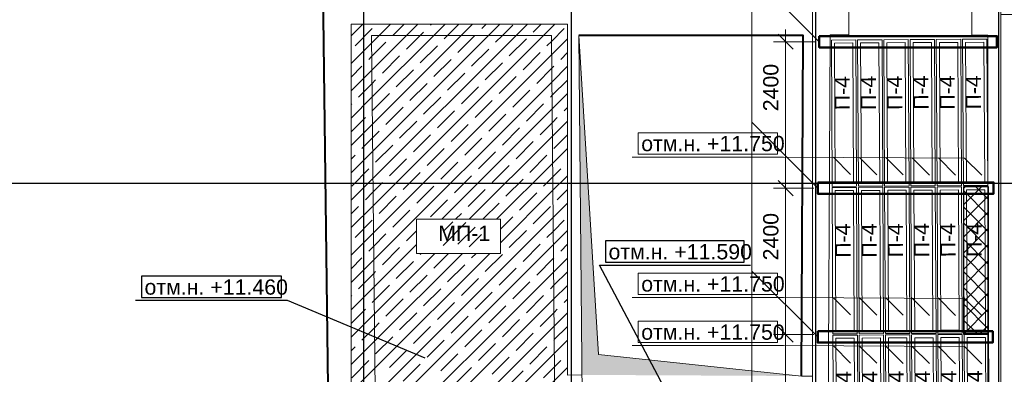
# Model space of a CAD drawing. Header units: millimetres. Extents: x -7161 to 110057, y -144197 to 43481.
# Tile 27 of 30: x 39312 to 55443, y 12219 to 18034. Entities that reach past the tile are written whole.
import ezdxf

# ---------------------------------------------------------------- set-up
doc = ezdxf.new("R2010")
doc.units = ezdxf.units.MM
for name, color, linetype, lineweight in [('A-DETL-____-OTLN', 90, 'Continuous', 30), ('A-DETL-GENF-OTLN', 92, 'Continuous', 18), ('Каркас', 130, 'Continuous', 50), ('Несущие стены', 10, 'Continuous', 40), ('Обмерные чертежи _09_02_2026_ 3 эт_dwg', 8, 'Continuous', 9), ('Оси', 7, 'Continuous', 9), ('Плита', 7, 'Continuous', 9), ('Размеры', 7, 'Continuous', 9), ('Текст', 7, 'Continuous', 9), ('Штриховка', 7, 'Continuous', 9)]:
    doc.layers.add(name, color=color, linetype=linetype, lineweight=lineweight)
doc.styles.add('Arial', font='arial.ttf', dxfattribs={"height": 250})

# ---------------------------------------------------------------- blocks, each defined once
blk = doc.blocks.new('Обмерные чертежи _09_02_2026_ 3 эт_dwg_ось сокольники-2039262-Cхема демонтажа сборных ребристых плит перекрытия 3 этажа в осях _Г-Ж_1-3 и Г-Ж_10-12_')
at = {"layer": 'Оси', "color": 250, "lineweight": 30, "flags": 128}
for points in [[(-462418, 84678), (-462418, 80157), (-462418, 63892), (-462418, 56540), (-462418, 51884), (-462418, 45174), (-462418, 43179), (-462418, 36624), (-462418, 36124)], [(-459017, 84678), (-459017, 80157), (-459017, 63892), (-459017, 56540), (-459017, 51884), (-459017, 45174), (-459017, 43179), (-459017, 36624), (-459017, 36124)], [(-455016, 84678), (-455016, 80157), (-455016, 63892), (-455016, 56540), (-455016, 51884), (-455016, 45174), (-455016, 43179), (-455016, 36624), (-455016, 36124)], [(-452018, 84678), (-452018, 80157), (-452018, 63892), (-452018, 56540), (-452018, 51884), (-452018, 45174), (-452018, 43179), (-452018, 36624), (-452018, 36124)], [(-445520, 59085), (-452018, 59085), (-455016, 59085), (-459017, 59085), (-462418, 59085), (-470317, 59085), (-482816, 59085), (-490714, 59085), (-493713, 59085), (-497864, 59085), (-500864, 59085), (-507364, 59085), (-513025, 59085), (-513525, 59085)]]:
    blk.add_lwpolyline(points, dxfattribs=at)
blk = doc.blocks.new('Обмерные чертежи _09_02_2026_ 3 эт_dwg__Oblique-2039263-Cхема демонтажа сборных ребристых плит перекрытия 3 этажа в осях _Г-Ж_1-3 и Г-Ж_10-12_')
at = {"layer": 'Размеры'}
blk.add_line((-0.5, -0.5), (0.5, 0.5), dxfattribs=at)
blk = doc.blocks.new('Обмерные чертежи _09_02_2026_ 3 эт_dwg__U3994-2039274-Cхема демонтажа сборных ребристых плит перекрытия 3 этажа в осях _Г-Ж_1-3 и Г-Ж_10-12_')
at = {"layer": 'Плита', "flags": 128}
for points in [[(-200, -1200), (-200, 1200), (200, 1200), (200, -1200), (-200, -1200), (-200, 1200), (200, 1200), (200, -1200)], [(-150, -1150), (-150, 1150), (150, 1150), (150, -1150)]]:
    blk.add_lwpolyline(points, close=True, dxfattribs=at)
at = {"layer": 'Текст', "insert": (-154, 48), "char_height": 250, "width": 670.28, "attachment_point": 1, "rotation": 90, "line_spacing_factor": 0.941778, "style": 'Arial'}
blk.add_mtext('П-4', dxfattribs=at)
blk = doc.blocks.new('Обмерные чертежи _09_02_2026_ 3 эт_dwg__U3995-2039275-Cхема демонтажа сборных ребристых плит перекрытия 3 этажа в осях _Г-Ж_1-3 и Г-Ж_10-12_')
for p in [(0, 0), (430, 0), (860, 0), (1290, 0), (1720, 0), (2150, 0), (0, -2420), (430, -2420), (860, -2420), (1290, -2420), (1720, -2420), (2150, -2420), (0, -4840), (430, -4840), (860, -4840), (1290, -4840), (1720, -4840), (2150, -4840)]:
    blk.add_blockref('Обмерные чертежи _09_02_2026_ 3 эт_dwg__U3994-2039274-Cхема демонтажа сборных ребристых плит перекрытия 3 этажа в осях _Г-Ж_1-3 и Г-Ж_10-12_', p)
blk = doc.blocks.new('Обмерные чертежи _09_02_2026_ 3 эт_dwg-2039254-Cхема демонтажа сборных ребристых плит перекрытия 3 этажа в осях _Г-Ж_1-3 и Г-Ж_10-12_')
at = {"layer": 'Штриховка'}
blk.add_hatch(color=256, dxfattribs=at).paths.add_polyline_path([(-545254, -137033), (-548580, -136678), (-548899, -131450), (-548850, -137014), (-548580, -137016)])
at = {"lineweight": 9}
for p, q in [((-544963, -131551), (-546065, -130450)), ((-544987, -133951), (-546065, -132873)), ((-544449, -133730), (-544731, -133447)), ((-544019, -133732), (-544301, -133450)), ((-543589, -133734), (-543871, -133452)), ((-543159, -133737), (-543441, -133454)), ((-542729, -133739), (-543011, -133456)), ((-544988, -136391), (-546065, -135315)), ((-544449, -136031), (-544731, -135749)), ((-544019, -136034), (-544301, -135751)), ((-543589, -136036), (-543871, -135753)), ((-543159, -136038), (-543441, -135756)), ((-542729, -136041), (-543011, -135758)), ((-544449, -136822), (-544731, -136540)), ((-544019, -136825), (-544301, -136542)), ((-543589, -136827), (-543871, -136544)), ((-543159, -136829), (-543441, -136547)), ((-542729, -136832), (-543011, -136549))]:
    blk.add_line(p, q, dxfattribs=at)
at = {"lineweight": 9, "flags": 128}
for points in [[(-545003, -138698), (-546065, -137635), (-546065, -129337), (-548615, -129337)], [(-542299, -133741), (-542581, -133459), (-545548, -133443), (-548029, -133443)], [(-542299, -136043), (-542581, -135760), (-545548, -135745), (-548029, -135745)], [(-542299, -136834), (-542581, -136551), (-545548, -136535), (-548029, -136535)]]:
    blk.add_lwpolyline(points, dxfattribs=at)
for points in [[(-547929, -133393), (-545648, -133393), (-545648, -133043), (-547929, -133043)], [(-551560, -134463), (-550184, -134463), (-550184, -135024), (-551560, -135024)], [(-547929, -135695), (-545648, -135695), (-545648, -135345), (-547929, -135345)], [(-547929, -136485), (-545648, -136485), (-545648, -136135), (-547929, -136135)]]:
    blk.add_lwpolyline(points, close=True, dxfattribs=at)
at = {"color": 250, "lineweight": 30, "flags": 128}
for points in [[(-548465, -135167), (-546190, -135167), (-546190, -134817), (-548465, -134817)], [(-556067, -135746), (-553773, -135746), (-553773, -135396), (-556067, -135396)]]:
    blk.add_lwpolyline(points, close=True, dxfattribs=at)
for points in [[(-547251, -137698), (-548565, -135217), (-546090, -135217)], [(-551421, -136742), (-553673, -135796), (-556167, -135796)]]:
    blk.add_lwpolyline(points, dxfattribs=at)
at = {"layer": 'Каркас', "flags": 128}
for points in [[(-544963, -131459), (-542053, -131459), (-542053, -131645), (-544963, -131645)], [(-544987, -133859), (-542106, -133859), (-542106, -134045), (-544987, -134045)], [(-544988, -136299), (-542121, -136299), (-542121, -136485), (-544988, -136485)]]:
    blk.add_lwpolyline(points, close=True, dxfattribs=at)
at = {"layer": 'Несущие стены', "color": 7, "lineweight": 9}
blk.add_line((-548899, -131450), (-548835, -138840), dxfattribs=at)
at = {"layer": 'Несущие стены', "flags": 128}
for points in [[(-553094, -130710), (-553005, -138080), (-580033, -138080)], [(-545254, -137033), (-545224, -131450), (-548899, -131450)]]:
    blk.add_lwpolyline(points, dxfattribs=at)
at = {"layer": 'Несущие стены', "color": 7, "lineweight": 9, "flags": 128}
for points in [[(-542493, -114934), (-542450, -120060), (-542382, -128127), (-542359, -130858), (-542461, -130858), (-542461, -131444), (-542200, -131444), (-542200, -133059), (-542200, -138783), (-551933, -138867), (-552224, -138870), (-552300, -131450), (-549347, -131450), (-549283, -138844)], [(-539042, -114957), (-544988, -114917), (-544939, -130869), (-544476, -130869), (-544476, -131438), (-544784, -131438), (-544822, -138806)]]:
    blk.add_lwpolyline(points, dxfattribs=at)
at = {"layer": 'Плита', "flags": 128}
for points in [[(-541990, -139073), (-545072, -139073), (-545072, -130848), (-541990, -130848)], [(-535803, -131107), (-541990, -131107), (-541990, -142959), (-535803, -142959)]]:
    blk.add_lwpolyline(points, close=True, dxfattribs=at)
for points in [[(-552631, -138531), (-552631, -131264), (-549087, -131264), (-549087, -137019), (-548850, -137014)], [(-548899, -131450), (-548580, -136678), (-545254, -137033), (-545072, -137033)]]:
    blk.add_lwpolyline(points, dxfattribs=at)
at = {"layer": 'Размеры'}
for p, q in [((-545513, -131351), (-545513, -134151)), ((-545026, -131551), (-545713, -131551)), ((-545513, -133751), (-545513, -136551)), ((-545513, -136151), (-545513, -138998))]:
    blk.add_line(p, q, dxfattribs=at)
at = {"layer": 'Размеры', "flags": 128}
for points in [[(-545713, -133951), (-545050, -133951)], [(-545713, -136351), (-545051, -136351)]]:
    blk.add_lwpolyline(points, close=True, dxfattribs=at)
at = {"layer": 'Штриховка'}
for p, q in [((-552631, -131457), (-552438, -131264)), ((-551949, -131448), (-551765, -131264)), ((-551332, -131280), (-551316, -131264)), ((-550490, -131336), (-550418, -131264)), ((-549648, -131392), (-549520, -131264)), ((-552566, -131617), (-552286, -131336)), ((-551500, -131898), (-551219, -131617)), ((-550041, -131785), (-549760, -131505)), ((-552117, -132066), (-551837, -131785)), ((-550658, -131954), (-550377, -131673)), ((-549816, -132010), (-549536, -131729)), ((-549199, -131841), (-549087, -131730)), ((-551275, -132122), (-550995, -131841)), ((-550434, -132178), (-550153, -131898)), ((-552631, -132130), (-552454, -131954)), ((-551893, -132290), (-551612, -132010)), ((-551051, -132347), (-550770, -132066)), ((-551668, -132515), (-551388, -132234)), ((-550209, -132403), (-549928, -132122)), ((-552286, -132683), (-552005, -132403)), ((-550826, -132571), (-550546, -132290)), ((-549985, -132627), (-549704, -132347)), ((-552631, -132579), (-552623, -132571)), ((-551444, -132739), (-551163, -132459)), ((-550602, -132796), (-550321, -132515)), ((-549760, -132852), (-549479, -132571)), ((-552061, -132908), (-551781, -132627)), ((-551219, -132964), (-550939, -132683)), ((-550377, -133020), (-550097, -132739)), ((-549143, -132683), (-549087, -132628)), ((-552631, -133028), (-552398, -132796)), ((-551837, -133132), (-551556, -132852)), ((-550995, -133188), (-550714, -132908)), ((-551612, -133357), (-551332, -133076)), ((-550153, -133245), (-549872, -132964)), ((-549311, -133301), (-549087, -133077)), ((-550770, -133413), (-550490, -133132)), ((-549928, -133469), (-549648, -133188)), ((-552230, -133525), (-551949, -133245)), ((-551388, -133581), (-551107, -133301)), ((-550546, -133637), (-550265, -133357)), ((-552631, -133477), (-552566, -133413)), ((-552005, -133750), (-551724, -133469)), ((-551163, -133806), (-550883, -133525)), ((-549704, -133694), (-549423, -133413)), ((-552623, -133918), (-552342, -133637)), ((-551781, -133974), (-551500, -133694)), ((-550321, -133862), (-550041, -133581)), ((-550939, -134030), (-550658, -133750)), ((-550097, -134086), (-549816, -133806)), ((-551556, -134199), (-551275, -133918)), ((-550714, -134255), (-550434, -133974)), ((-549872, -134311), (-549592, -134030)), ((-549255, -134143), (-549087, -133975)), ((-552173, -134367), (-551893, -134086)), ((-551332, -134423), (-551051, -134143)), ((-550473, -134463), (-550209, -134199)), ((-552631, -134375), (-552510, -134255)), ((-551949, -134592), (-551668, -134311)), ((-550922, -134463), (-550826, -134367)), ((-549648, -134535), (-549367, -134255)), ((-552566, -134760), (-552286, -134479)), ((-551126, -134891), (-550752, -134518)), ((-551107, -134648), (-550966, -134507)), ((-550184, -134623), (-549985, -134423)), ((-551724, -134816), (-551560, -134651)), ((-550883, -134872), (-550602, -134592)), ((-550041, -134928), (-549760, -134648)), ((-550698, -134912), (-550496, -134710)), ((-552117, -135209), (-551837, -134928)), ((-549816, -135153), (-549536, -134872)), ((-549199, -134984), (-549087, -134873)), ((-552631, -135273), (-552454, -135097)), ((-551893, -135433), (-551612, -135153)), ((-551500, -135041), (-551484, -135024)), ((-551275, -135265), (-551035, -135024)), ((-550658, -135097), (-550586, -135024)), ((-550434, -135321), (-550153, -135041)), ((-551051, -135490), (-550770, -135209)), ((-550209, -135546), (-549928, -135265)), ((-551668, -135658), (-551388, -135377)), ((-550826, -135714), (-550546, -135433)), ((-549985, -135770), (-549704, -135490)), ((-551444, -135883), (-551163, -135602)), ((-550602, -135939), (-550321, -135658)), ((-552631, -135722), (-552623, -135714)), ((-552061, -136051), (-551781, -135770)), ((-549760, -135995), (-549479, -135714)), ((-549143, -135826), (-549087, -135771)), ((-552631, -136171), (-552398, -135939)), ((-551219, -136107), (-550939, -135826)), ((-550377, -136163), (-550097, -135883)), ((-551837, -136275), (-551556, -135995)), ((-550995, -136332), (-550714, -136051)), ((-550153, -136388), (-549872, -136107)), ((-551612, -136500), (-551332, -136219)), ((-550770, -136556), (-550490, -136275)), ((-552230, -136668), (-551949, -136388)), ((-551388, -136724), (-551107, -136444)), ((-549928, -136612), (-549648, -136332)), ((-552631, -136620), (-552566, -136556)), ((-552005, -136893), (-551724, -136612)), ((-550546, -136781), (-550265, -136500)), ((-549704, -136837), (-549423, -136556)), ((-552623, -137061), (-552342, -136781)), ((-551163, -136949), (-550883, -136668)), ((-550321, -137005), (-550041, -136724)), ((-551781, -137117), (-551500, -136837)), ((-550939, -137173), (-550658, -136893)), ((-550097, -137230), (-549816, -136949))]:
    blk.add_line(p, q, dxfattribs=at)
at = {"layer": 'Штриховка', "flags": 128}
for points in [[(-552631, -134600), (-552271, -134241), (-549480, -131450), (-549295, -131264)], [(-552631, -134151), (-552276, -133796), (-549929, -131450), (-549744, -131264)], [(-552631, -133702), (-552281, -133352), (-550379, -131450), (-550193, -131264)], [(-552631, -133253), (-552285, -132907), (-550828, -131450), (-550642, -131264)], [(-552631, -132804), (-552290, -132463), (-551277, -131450), (-551091, -131264)], [(-552631, -132355), (-552294, -132018), (-551726, -131450), (-551540, -131264)], [(-552631, -131906), (-552299, -131574), (-552175, -131450), (-551989, -131264)], [(-551107, -131505), (-551052, -131450), (-550867, -131264)], [(-550265, -131561), (-550154, -131450), (-549985, -131280)], [(-551724, -131673), (-551501, -131450), (-551444, -131392)], [(-550883, -131729), (-550603, -131450), (-550602, -131448)], [(-549423, -131617), (-549346, -131540), (-549143, -131336)], [(-552631, -135049), (-552267, -134685), (-549344, -131762), (-549087, -131505)], [(-552342, -131841), (-552296, -131796), (-552061, -131561)], [(-552631, -135498), (-552262, -135129), (-549340, -132207), (-549087, -131954)], [(-549592, -132234), (-549342, -131985), (-549311, -131954)], [(-552510, -132459), (-552292, -132240), (-552230, -132178)], [(-549367, -132459), (-549338, -132430), (-549087, -132179)], [(-551146, -134463), (-549336, -132652), (-549087, -132403)], [(-550697, -134463), (-549332, -133098), (-549087, -132852)], [(-549536, -133076), (-549334, -132875), (-549255, -132796)], [(-552454, -133301), (-552283, -133129), (-552173, -133020)], [(-550248, -134463), (-549329, -133543), (-549087, -133302)], [(-549479, -133918), (-549327, -133765), (-549199, -133637)], [(-552398, -134143), (-552274, -134018), (-552117, -133862)], [(-550184, -134847), (-549325, -133988), (-549087, -133751)], [(-552631, -137743), (-552240, -137352), (-549321, -134433), (-549087, -134200)], [(-549423, -134760), (-549319, -134656), (-549143, -134479)], [(-552631, -138192), (-552235, -137796), (-549317, -134878), (-549087, -134649)], [(-552342, -134984), (-552265, -134907), (-552061, -134704)], [(-552631, -135947), (-552258, -135574), (-551560, -134876)], [(-554974, -140984), (-552631, -138641), (-552231, -138241), (-549313, -135323), (-549087, -135098)], [(-552631, -137294), (-552244, -136907), (-550361, -135024)], [(-552631, -136845), (-552249, -136463), (-550810, -135024)], [(-552631, -136396), (-552253, -136018), (-551259, -135024)], [(-549592, -135377), (-549315, -135101), (-549311, -135097)], [(-552510, -135602), (-552260, -135352), (-552230, -135321)], [(-549367, -135602), (-549311, -135546), (-549087, -135322)], [(-552586, -139045), (-552226, -138685), (-549309, -135768), (-549087, -135547)], [(-552286, -135826), (-552256, -135796), (-552005, -135546)], [(-549536, -136219), (-549307, -135991), (-549255, -135939)], [(-552144, -139053), (-551959, -138867), (-549305, -136214), (-549087, -135996)], [(-552454, -136444), (-552251, -136241), (-552173, -136163)], [(-549311, -136444), (-549303, -136436), (-549087, -136220)], [(-551703, -139061), (-551506, -138864), (-549302, -136659), (-549087, -136445)], [(-549479, -137061), (-549300, -136881), (-549199, -136781)], [(-550438, -138244), (-549298, -137104), (-549087, -136894)]]:
    blk.add_lwpolyline(points, dxfattribs=at)
blk.add_blockref('Обмерные чертежи _09_02_2026_ 3 эт_dwg_ось сокольники-2039262-Cхема демонтажа сборных ребристых плит перекрытия 3 этажа в осях _Г-Ж_1-3 и Г-Ж_10-12_', (-90010, -192960))
for p, xscale, yscale, zscale, rotation in [((-545513, -131551), 250.0000000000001, 250.0000000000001, 250.0000000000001, 90), ((-545513, -133951), 250, 250, 250, 270), ((-545513, -133951), 250.0000000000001, 250.0000000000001, 250.0000000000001, 90), ((-545513, -136351), 250, 250, 250, 270), ((-545513, -136351), 250.0000000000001, 250.0000000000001, 250.0000000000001, 90)]:
    blk.add_blockref('Обмерные чертежи _09_02_2026_ 3 эт_dwg__Oblique-2039263-Cхема демонтажа сборных ребристых плит перекрытия 3 этажа в осях _Г-Ж_1-3 и Г-Ж_10-12_', p, dxfattribs=dict(xscale=xscale, yscale=yscale, zscale=zscale, rotation=rotation))
at = {"rotation": 0.3053887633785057}
blk.add_blockref('Обмерные чертежи _09_02_2026_ 3 эт_dwg__U3995-2039275-Cхема демонтажа сборных ребристых плит перекрытия 3 этажа в осях _Г-Ж_1-3 и Г-Ж_10-12_', (-544558, -132722), dxfattribs=at)
at = {"lineweight": 9, "char_height": 250, "width": 2809.68, "attachment_point": 1, "line_spacing_factor": 0.941778, "style": 'Arial'}
for insert in [(-547879, -133096), (-547879, -135398), (-547879, -136188)]:
    blk.add_mtext('отм.н. +11.750', dxfattribs=dict(at, insert=insert))
at = {"lineweight": 30, "char_height": 250, "width": 2809.68, "attachment_point": 1, "line_spacing_factor": 0.941778, "style": 'Arial'}
for s, insert in [('отм.н. +11.590', (-548415, -134870)), ('отм.н. +11.460', (-556017, -135449))]:
    blk.add_mtext(s, dxfattribs=dict(at, insert=insert))
at = {"layer": 'Размеры', "char_height": 250, "width": 930.44, "attachment_point": 2, "rotation": 90, "line_spacing_factor": 0.941778, "style": 'Arial'}
for insert in [(-545882, -132303), (-545882, -134748)]:
    blk.add_mtext('2400', dxfattribs=dict(at, insert=insert))
at = {"layer": 'Текст', "insert": (-551205, -134567), "char_height": 250, "width": 1016.14, "attachment_point": 1, "line_spacing_factor": 0.941778, "style": 'Arial'}
blk.add_mtext('МП-1', dxfattribs=at)

msp = doc.modelspace()

# ---------------------------------------------------------------- hatches: boundary and pattern name
at = {"layer": 'A-DETL-GENF-OTLN', "lineweight": 9}
h = msp.add_hatch(dxfattribs=at)
h.set_pattern_fill('FP_4', color=240, style=0, pattern_type=2)
h.set_pattern_definition([(45, (0, 0), (-132.5825, 132.5825), []), (135, (0, 0), (-132.5825, -132.5825), [])])
h.paths.add_polyline_path([(55186, 12875), (55186, 15293), (54773, 15293), (54773, 12875)])
h.paths.add_polyline_path([(9230, 15253), (9230, 17690), (8692, 17690), (8692, 15253)])

# ---------------------------------------------------------------- linework, layer by layer
at = {"layer": 'A-DETL-____-OTLN'}
for p, q in [((55186, 15293), (54773, 15293)), ((54773, 15293), (54773, 12875)), ((55186, 12875), (55186, 15293)), ((54773, 12875), (55186, 12875))]:
    msp.add_line(p, q, dxfattribs=at)

# ---------------------------------------------------------------- block references
at = {"layer": 'Обмерные чертежи _09_02_2026_ 3 эт_dwg', "color": 7}
msp.add_blockref('Обмерные чертежи _09_02_2026_ 3 эт_dwg-2039254-Cхема демонтажа сборных ребристых плит перекрытия 3 этажа в осях _Г-Ж_1-3 и Г-Ж_10-12_', (597374, 149224), dxfattribs=at)

doc.saveas('drawing.dxf')
